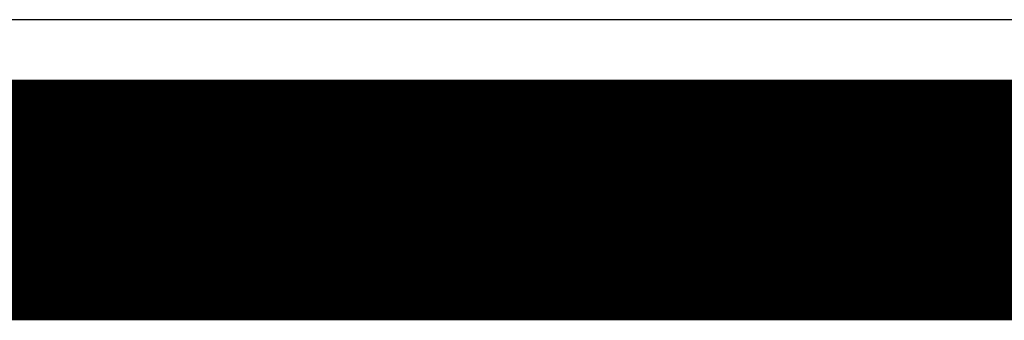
# Model space of a CAD drawing. Header units: millimetres. Extents: x -0.08 to 3.17, y -0.08 to 4.88.
# Tile 155 of 164: x 0.77 to 1.09, y 3.85 to 3.95. Entities that reach past the tile are written whole.
import ezdxf

# ---------------------------------------------------------------- set-up
doc = ezdxf.new("R2010")
doc.units = ezdxf.units.MM
doc.header["$MEASUREMENT"] = 0
for name, color, linetype in [('BottomLayer', 5, 'Continuous'), ('Mechanical3', 76, 'Continuous'), ('MidLayer1', 16, 'Continuous'), ('MidLayer2', 76, 'Continuous'), ('TopLayer', 1, 'Continuous')]:
    doc.layers.add(name, color=color, linetype=linetype)

msp = doc.modelspace()

# ---------------------------------------------------------------- linework, layer by layer
at = {"layer": 'BottomLayer'}
msp.add_line((2.6828, 3.94882), (0.40775, 3.94882), dxfattribs=at)
at = {"layer": 'Mechanical3', "const_width": 0.07874}
msp.add_lwpolyline([(0.72047, 3.88976), (1.85039, 3.88976)], dxfattribs=at)
at = {"layer": 'MidLayer1'}
msp.add_line((2.6828, 3.94882), (0.40775, 3.94882), dxfattribs=at)
at = {"layer": 'MidLayer2'}
msp.add_line((2.6828, 3.94882), (0.40775, 3.94882), dxfattribs=at)
at = {"layer": 'TopLayer'}
msp.add_line((2.37065, 3.94882), (0.40775, 3.94882), dxfattribs=at)

doc.saveas('drawing.dxf')
